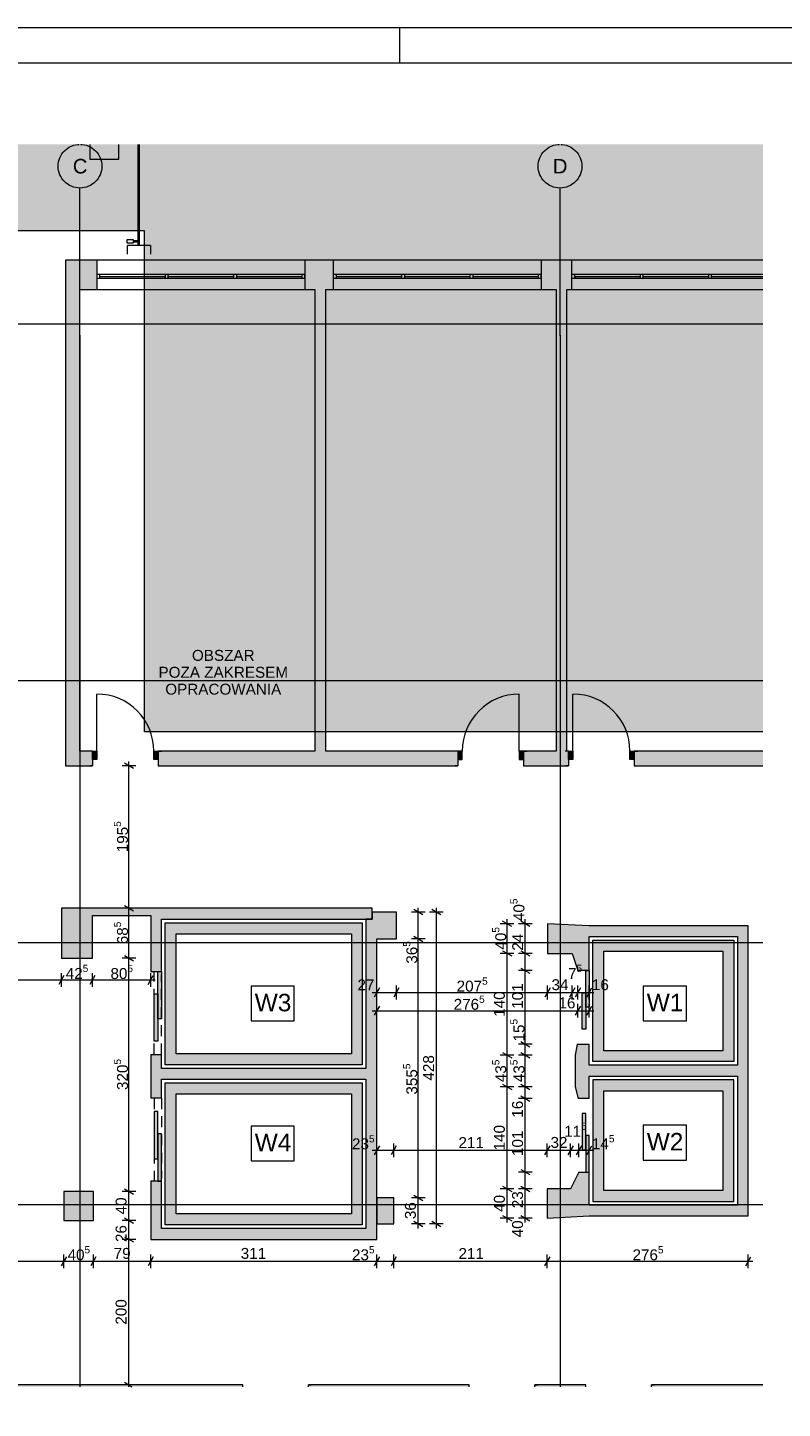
# Paper-space layout 'A-09 INWENTARYZACJA - PIĘTRO 6' of a CAD drawing. Header units: millimetres. Extents: x 0 to 420, y 0 to 297.
# Tile 6 of 8: x 189 to 293, y 107 to 297. Entities that reach past the tile are written whole.
import ezdxf
from ezdxf.xclip import XClip

# ---------------------------------------------------------------- set-up
doc = ezdxf.new("R2010")
doc.units = ezdxf.units.MM
doc.header["$MEASUREMENT"] = 0
doc.header["$XCLIPFRAME"] = 0
for name, pattern in [('ACAD_ISO03W100', [300, 120, -180]), ('DASHDOTX2', [1000, 500, -250, 0, -250]), ('Przer. długie kreski', [2.5, 1.5, -1]), ('PRZERYWANA_DU_A', [550, 350, -200])]:
    doc.linetypes.add(name, pattern=pattern)
for name, color, linetype, lineweight in [('0_Nr_pióra__2', 8, 'Continuous', 13), ('A_Arkusz_Nr_pióra__1', 7, 'Continuous', 20), ('A_linie przekroju_Nr_pióra__1', 7, 'Continuous', 20), ('A_opis pomieszczeń_Nr_pióra__1', 7, 'Continuous', 20), ('A_podkład_Nr_pióra__2', 8, 'Continuous', 13), ('A_winda_Nr_pióra__1', 7, 'Continuous', 20), ('A_wymiary_Nr_pióra__1', 7, 'Continuous', 20), ('A_wymiary_Nr_pióra__2', 8, 'Continuous', 13), ('A_ściany_Nr_pióra__1', 7, 'Continuous', 20), ('Drzwi Archicad_Nr_pióra__1', 7, 'Continuous', 20)]:
    doc.layers.add(name, color=color, linetype=linetype, lineweight=lineweight)
for name, color, linetype, lineweight, true_color in [('A_Arkusz_Nr_pióra__237', 7, 'Continuous', 5, 0x343434), ('A_opis_Nr_pióra__7', 7, 'Continuous', 18, 0x171717), ('A_osie_Nr_pióra__16', 7, 'Continuous', 5, 0x0f0f0f), ('A_osie_Nr_pióra__76', 7, 'Continuous', 5, 0x2d2d2d), ('A_ściany_Nr_pióra__19', 7, 'Continuous', 5, 0x191919), ('Okna Archicada_Nr_pióra__19', 7, 'Continuous', 5, 0x191919)]:
    doc.layers.add(name, color=color, linetype=linetype, lineweight=lineweight, true_color=true_color)
for name, color, linetype in [('A_podrys', 7, 'Continuous'), ('A_winda', 7, 'Continuous'), ('A_ściany', 7, 'Continuous'), ('Drzwi Archicad', 7, 'Continuous')]:
    doc.layers.add(name, color=color, linetype=linetype)
doc.styles.add('STYL_AUTOMATYCZNY_1', font='arial.ttf')
doc.styles.add('STYL_AUTOMATYCZNY_4', font='arial.ttf')

# ---------------------------------------------------------------- blocks, each defined once
blk = doc.blocks.new('Rysunek_1_1', base_point=(-1579.28, -273.83))
at = {"linetype": 'Continuous', "lineweight": 0, "true_color": 0x484848}
blk.add_hatch(color=251, dxfattribs=at).paths.add_polyline_path([(39.46, 110.25), (47.85, 110.25), (47.85, 269.06), (204.91, 269.06), (204.91, 200.25), (289.91, 200.25), (289.91, 280.96), (39.46, 280.96)])
at = {"layer": 'A_winda', "linetype": 'Continuous', "lineweight": 0, "true_color": 0xfdfdfd}
h = blk.add_hatch(color=7, dxfattribs=at)
h.paths.add_polyline_path([(207.74, 174), (207.74, 154.5), (234.83, 154.5), (234.83, 174)])
h.paths.add_polyline_path([(233.33, 172.5), (233.33, 156), (209.24, 156), (209.24, 172.5)], flags=0)
h = blk.add_hatch(color=7, dxfattribs=at)
h.paths.add_polyline_path([(266.55, 171.6), (266.55, 154.92), (285.91, 154.92), (285.91, 171.6)])
h.paths.add_polyline_path([(284.41, 170.1), (284.41, 156.42), (268.05, 156.42), (268.05, 170.1)], flags=0)
for points in [[(206.74, 160.81), (207.24, 160.81), (207.24, 167.31), (206.74, 167.31)], [(265.55, 162.42), (266.05, 162.42), (266.05, 167.42), (265.55, 167.42)], [(206.24, 157.75), (206.74, 157.75), (206.74, 164.25), (206.24, 164.25)], [(265.05, 159.36), (265.55, 159.36), (265.55, 164.36), (265.05, 164.36)], [(206.24, 148.07), (206.24, 141.57), (206.74, 141.57), (206.74, 148.07)], [(265.05, 147.81), (265.05, 142.81), (265.55, 142.81), (265.55, 147.81)], [(206.74, 145.01), (206.74, 138.51), (207.24, 138.51), (207.24, 145.01)], [(265.55, 144.75), (265.55, 139.75), (266.05, 139.75), (266.05, 144.75)]]:
    blk.add_hatch(color=7, dxfattribs=at).paths.add_polyline_path(points)
h = blk.add_hatch(color=7, dxfattribs=at)
h.paths.add_polyline_path([(207.74, 152), (207.74, 132.5), (234.83, 132.5), (234.83, 152)])
h.paths.add_polyline_path([(233.33, 150.5), (233.33, 134), (209.24, 134), (209.24, 150.5)], flags=0)
h = blk.add_hatch(color=7, dxfattribs=at)
h.paths.add_polyline_path([(285.91, 152.42), (266.55, 152.42), (266.55, 135.71), (285.91, 135.71)])
h.paths.add_polyline_path([(284.41, 150.92), (284.41, 137.21), (268.05, 137.21), (268.05, 150.92)], flags=0)
at = {"layer": 'A_ściany', "linetype": 'Continuous', "lineweight": 0, "true_color": 0x000000}
for points in [[(196.01, 197.6), (196.01, 261.01), (194.02, 265.06), (194.02, 195.57)], [(198.32, 261.01), (198.32, 265.06), (194.02, 265.06), (196.01, 261.01)], [(230.82, 261.01), (230.82, 265.06), (226.92, 265.06), (226.92, 261.01)], [(263.62, 261.01), (263.62, 265.06), (259.42, 265.06), (259.42, 261.01)], [(229.82, 197.6), (229.82, 261.01), (228.32, 261.01), (228.32, 197.6)], [(262.97, 197.6), (262.97, 261.01), (261.47, 261.01), (261.47, 197.6)], [(196.01, 197.6), (194.02, 195.57), (197.74, 195.57), (197.74, 197.6)], [(206.77, 197.6), (206.77, 195.57), (247.99, 195.57), (247.99, 197.6)], [(257.02, 197.6), (257.02, 195.57), (263.2, 195.57), (263.2, 197.6)], [(289.91, 197.6), (272.23, 197.6), (272.23, 195.57), (289.91, 195.57)], [(197.72, 176), (193.46, 176), (193.46, 169.15), (197.72, 169.15)], [(197.72, 175), (205.74, 175), (205.74, 176), (197.72, 176)], [(207.24, 174.5), (205.74, 176), (205.74, 167.31), (207.24, 167.31)], [(207.24, 174.5), (236.2, 174.5), (236.2, 176), (205.74, 176)], [(239.52, 171.78), (239.52, 175.44), (236.2, 175.44), (236.2, 174.5), (235.32, 174.5), (235.32, 171.78)], [(260.29, 173.87), (260.29, 169.8), (263.7, 169.8), (264.46, 167.42), (266.05, 167.42), (266.05, 173.6)], [(287.91, 173.6), (266.05, 173.6), (266.05, 172.1), (287.91, 172.1)], [(236.82, 130.5), (236.82, 171.78), (235.32, 171.78), (235.32, 132)], [(287.91, 133.71), (287.91, 172.1), (286.41, 172.1), (286.41, 135.21)], [(205.74, 155.91), (205.74, 149.91), (207.24, 149.91), (207.24, 155.91)], [(264.11, 155.8), (264.11, 151.45), (264.5, 149.87), (266.05, 149.87), (266.05, 157.33), (264.36, 157.33)], [(207.24, 152.5), (235.32, 152.5), (235.32, 154), (207.24, 154)], [(266.05, 152.92), (286.41, 152.92), (286.41, 154.42), (266.05, 154.42)], [(205.74, 130.5), (207.24, 132), (207.24, 138.51), (205.74, 138.51)], [(260.25, 133.43), (266.05, 133.71), (266.05, 139.75), (264.6, 139.75), (263.47, 137.43), (260.25, 137.43)], [(197.86, 137.08), (193.81, 137.08), (193.81, 133.08), (197.86, 133.08)], [(239.15, 132.62), (239.15, 136.22), (236.82, 136.22), (236.82, 132.62)], [(266.05, 133.71), (287.91, 133.71), (286.41, 135.21), (266.05, 135.21)], [(235.32, 132), (207.24, 132), (205.74, 130.5), (236.82, 130.5)], [(173.72, 110.5), (173.72, 110.25), (218.39, 110.25), (218.39, 110.5)], [(227.42, 110.5), (227.42, 110.25), (249.54, 110.25), (249.54, 110.5)], [(258.57, 110.5), (258.57, 110.25), (265.59, 110.25), (265.59, 110.5)], [(274.62, 110.5), (274.62, 110.25), (289.91, 110.25), (289.91, 110.5)]]:
    blk.add_hatch(color=18, dxfattribs=at).paths.add_polyline_path(points)
at = {"layer": 'Drzwi Archicad', "linetype": 'Continuous', "lineweight": 0, "true_color": 0xfdfdfd}
for points in [[(197.74, 197.6), (197.74, 196.45), (198.34, 196.45), (198.34, 197.6)], [(206.77, 196.45), (206.77, 197.6), (206.17, 197.6), (206.17, 196.45)], [(247.99, 196.45), (248.59, 196.45), (248.59, 197.6), (247.99, 197.6)], [(257.02, 197.6), (256.42, 197.6), (256.42, 196.45), (257.02, 196.45)], [(263.2, 197.6), (263.2, 196.45), (263.8, 196.45), (263.8, 197.6)], [(272.23, 196.45), (272.23, 197.6), (271.63, 197.6), (271.63, 196.45)]]:
    blk.add_hatch(color=7, dxfattribs=at).paths.add_polyline_path(points)
at = {"layer": '0_Nr_pióra__2', "color": 8, "linetype": 'PRZERYWANA_DU_A', "lineweight": 13, "flags": 128}
blk.add_lwpolyline([(289.91, 200.25), (204.91, 200.25), (204.91, 269.06), (47.85, 269.06), (47.85, 110.25)], dxfattribs=at)
at = {"layer": 'A_linie przekroju_Nr_pióra__1', "color": 7, "linetype": 'ACAD_ISO03W100', "lineweight": 20}
blk.add_line((58.94, 143.08), (289.91, 143.08), dxfattribs=at)
at = {"layer": 'A_opis pomieszczeń_Nr_pióra__1', "color": 7, "linetype": 'Continuous', "lineweight": 20}
for p, q in [((225.49, 165.29), (219.55, 165.29)), ((219.55, 165.29), (219.55, 160.52)), ((225.49, 160.52), (225.49, 165.29)), ((279.39, 165.29), (273.45, 165.29)), ((273.45, 165.29), (273.45, 160.52)), ((279.39, 160.52), (279.39, 165.29)), ((219.55, 160.52), (225.49, 160.52)), ((273.45, 160.52), (279.39, 160.52)), ((279.39, 146.17), (273.45, 146.17)), ((273.45, 146.17), (273.45, 141.4)), ((279.39, 141.4), (279.39, 146.17)), ((225.49, 146.06), (219.55, 146.06)), ((219.55, 146.06), (219.55, 141.28)), ((225.49, 141.28), (225.49, 146.06)), ((219.55, 141.28), (225.49, 141.28)), ((273.45, 141.4), (279.39, 141.4))]:
    blk.add_line(p, q, dxfattribs=at)
at = {"layer": 'A_osie_Nr_pióra__16', "color": 250, "linetype": 'DASHDOTX2', "lineweight": 5, "true_color": 0x0f0f0f}
for p, q in [((196.02, 254.7), (196.02, 274.96)), ((262.02, 254.7), (262.02, 274.96)), ((289.91, 256.25), (65.71, 256.25)), ((196.02, 254.7), (196.02, 110.25)), ((262.02, 254.7), (262.02, 110.25)), ((289.91, 207.25), (65.71, 207.25)), ((289.91, 171.25), (65.71, 171.25)), ((289.91, 135.25), (65.71, 135.25))]:
    blk.add_line(p, q, dxfattribs=at)
for p in [(196.02, 254.7), (196.02, 254.7), (262.02, 254.7), (262.02, 254.7)]:
    blk.add_point(p, dxfattribs=at)
at = {"layer": 'A_osie_Nr_pióra__76', "color": 250, "linetype": 'Continuous', "lineweight": 5, "true_color": 0x2d2d2d}
for centre in [(196.02, 277.96), (262.02, 277.96)]:
    blk.add_circle(centre, 3, dxfattribs=at)
at = {"layer": 'A_podkład_Nr_pióra__2', "color": 8, "linetype": 'Continuous', "lineweight": 13}
for p, q in [((197.36, 280.96), (197.36, 278.92)), ((201.36, 278.92), (201.36, 280.96)), ((203.95, 280.96), (203.95, 267.07)), ((204.21, 267.07), (204.21, 280.96)), ((197.36, 278.92), (201.36, 278.92)), ((202.51, 267.38), (202.51, 267.9)), ((202.51, 267.9), (203.33, 267.9)), ((203.33, 267.9), (203.33, 267.38)), ((203.33, 267.74), (203.95, 267.74)), ((203.95, 267.54), (203.33, 267.54)), ((204.16, 267.9), (203.95, 267.9)), ((204.16, 267.38), (204.16, 267.9)), ((203.33, 267.38), (202.51, 267.38)), ((202.56, 265.87), (202.56, 267.07)), ((205.71, 267.07), (202.56, 267.07)), ((203.95, 267.38), (204.16, 267.38)), ((205.71, 267.07), (205.71, 265.87))]:
    blk.add_line(p, q, dxfattribs=at)
at = {"layer": 'A_winda_Nr_pióra__1', "color": 7, "linetype": 'Przer. długie kreski', "lineweight": 20}
for p, q in [((206.24, 155.91), (206.24, 167.31)), ((207.24, 155.91), (207.24, 166.91)), ((206.24, 149.91), (206.24, 138.51)), ((207.24, 149.91), (207.24, 138.91))]:
    blk.add_line(p, q, dxfattribs=at)
at = {"layer": 'A_winda_Nr_pióra__1', "color": 7, "linetype": 'PRZERYWANA_DU_A', "lineweight": 20, "flags": 128}
for points in [[(207.74, 174), (234.83, 174), (234.83, 154.5), (207.74, 154.5)], [(233.33, 172.5), (233.33, 156), (209.24, 156), (209.24, 172.5)], [(266.55, 171.6), (285.91, 171.6), (285.91, 154.92), (266.55, 154.92)], [(284.41, 170.1), (284.41, 156.42), (268.05, 156.42), (268.05, 170.1)], [(207.74, 152), (234.83, 152), (234.83, 132.5), (207.74, 132.5)], [(285.91, 152.42), (266.55, 152.42), (266.55, 135.71), (285.91, 135.71)], [(233.33, 150.5), (233.33, 134), (209.24, 134), (209.24, 150.5)], [(284.41, 150.92), (284.41, 137.21), (268.05, 137.21), (268.05, 150.92)]]:
    blk.add_lwpolyline(points, close=True, dxfattribs=at)
at = {"layer": 'A_winda_Nr_pióra__1', "color": 7, "linetype": 'Continuous', "lineweight": 20, "flags": 128}
for points in [[(206.74, 160.81), (206.74, 167.31), (207.24, 167.31), (207.24, 160.81)], [(265.55, 162.42), (265.55, 167.42), (266.05, 167.42), (266.05, 162.42)], [(206.24, 157.75), (206.24, 164.25), (206.74, 164.25), (206.74, 157.75)], [(265.05, 159.36), (265.05, 164.36), (265.55, 164.36), (265.55, 159.36)], [(206.24, 148.07), (206.24, 141.57), (206.74, 141.57), (206.74, 148.07)], [(265.05, 147.81), (265.05, 142.81), (265.55, 142.81), (265.55, 147.81)], [(206.74, 145.01), (206.74, 138.51), (207.24, 138.51), (207.24, 145.01)], [(265.55, 144.75), (265.55, 139.75), (266.05, 139.75), (266.05, 144.75)]]:
    blk.add_lwpolyline(points, close=True, dxfattribs=at)
at = {"layer": 'A_wymiary_Nr_pióra__1', "color": 7, "linetype": 'Continuous', "lineweight": 20}
for p, q in [((203.37, 195.21), (202.12, 195.93)), ((202.12, 176.36), (203.37, 175.64)), ((243.15, 175.08), (241.9, 175.81)), ((245.65, 175.08), (244.4, 175.81)), ((255.38, 173.51), (254.13, 174.23)), ((257.88, 173.51), (256.63, 174.23)), ((241.9, 172.15), (243.15, 171.42)), ((202.12, 169.51), (203.37, 168.79)), ((254.13, 170.16), (255.38, 169.44)), ((256.63, 170.16), (257.88, 169.44)), ((256.63, 167.78), (257.88, 167.06)), ((193.82, 166.77), (193.1, 165.52)), ((198.08, 166.77), (197.36, 165.52)), ((205.38, 165.52), (206.1, 166.77)), ((237.18, 165.04), (236.46, 163.79)), ((239.88, 165.04), (239.16, 163.79)), ((260.65, 165.04), (259.93, 163.79)), ((264.06, 165.04), (263.34, 163.79)), ((264.82, 165.04), (264.1, 163.79)), ((265.69, 163.79), (266.41, 165.04)), ((237.18, 162.54), (236.46, 161.29)), ((264.82, 162.54), (264.1, 161.29)), ((265.69, 161.29), (266.41, 162.54)), ((256.63, 157.69), (257.88, 156.97)), ((254.13, 156.16), (255.38, 155.44)), ((256.63, 156.16), (257.88, 155.44)), ((254.13, 151.81), (255.38, 151.09)), ((256.63, 151.81), (257.88, 151.09)), ((256.63, 150.23), (257.88, 149.51)), ((237.18, 143.37), (236.46, 142.12)), ((239.51, 143.37), (238.79, 142.12)), ((260.61, 143.37), (259.89, 142.12)), ((263.83, 143.37), (263.11, 142.12)), ((264.96, 143.37), (264.24, 142.12)), ((265.69, 142.12), (266.41, 143.37)), ((256.63, 140.11), (257.88, 139.39)), ((202.12, 137.44), (203.37, 136.72)), ((254.13, 137.79), (255.38, 137.06)), ((256.63, 137.79), (257.88, 137.06)), ((241.9, 136.59), (243.15, 135.86)), ((202.12, 133.44), (203.37, 132.72)), ((241.9, 132.99), (243.15, 132.26)), ((244.4, 132.99), (245.65, 132.26)), ((254.13, 133.79), (255.38, 133.06)), ((256.63, 133.79), (257.88, 133.06)), ((202.12, 130.86), (203.37, 130.14)), ((194.17, 128.12), (193.45, 126.87)), ((198.22, 128.12), (197.5, 126.87)), ((206.1, 128.12), (205.38, 126.87)), ((237.18, 128.12), (236.46, 126.87)), ((239.51, 128.12), (238.79, 126.87)), ((260.61, 128.12), (259.89, 126.87)), ((287.55, 126.87), (288.27, 128.12)), ((202.12, 110.86), (203.17, 110.25))]:
    blk.add_line(p, q, dxfattribs=at)
at = {"layer": 'A_wymiary_Nr_pióra__2', "color": 8, "linetype": 'Continuous', "lineweight": 13}
for p, q in [((203.68, 195.57), (201.8, 195.57)), ((202.74, 195.57), (202.74, 196.18)), ((202.74, 176), (202.74, 195.57)), ((203.68, 176), (201.8, 176)), ((202.74, 169.15), (202.74, 176)), ((243.46, 175.44), (241.58, 175.44)), ((242.52, 175.44), (242.52, 176.06)), ((242.52, 171.78), (242.52, 175.44)), ((245.96, 175.44), (244.08, 175.44)), ((245.02, 175.44), (245.02, 176.06)), ((245.02, 132.62), (245.02, 175.44)), ((255.69, 173.87), (253.81, 173.87)), ((254.75, 173.87), (254.75, 174.48)), ((254.75, 169.8), (254.75, 173.87)), ((258.19, 173.87), (256.31, 173.87)), ((257.25, 173.87), (257.25, 174.48)), ((257.25, 169.8), (257.25, 173.87)), ((243.46, 171.78), (241.58, 171.78)), ((242.52, 136.22), (242.52, 171.78)), ((203.68, 169.15), (201.8, 169.15)), ((202.74, 137.08), (202.74, 169.15)), ((255.69, 169.8), (253.81, 169.8)), ((254.75, 155.8), (254.75, 169.8)), ((258.19, 169.8), (256.31, 169.8)), ((257.25, 167.42), (257.25, 169.8)), ((193.46, 165.21), (193.46, 167.08)), ((197.72, 165.21), (197.72, 167.08)), ((205.74, 165.21), (205.74, 167.08)), ((258.19, 167.42), (256.31, 167.42)), ((257.25, 157.33), (257.25, 167.42)), ((163.18, 166.15), (193.46, 166.15)), ((193.46, 166.15), (197.72, 166.15)), ((197.72, 166.15), (205.74, 166.15)), ((205.74, 166.15), (206.35, 166.15)), ((236.82, 163.48), (236.82, 165.36)), ((239.52, 163.48), (239.52, 165.36)), ((260.29, 163.48), (260.29, 165.36)), ((263.7, 163.48), (263.7, 165.36)), ((264.46, 163.48), (264.46, 165.36)), ((266.05, 163.48), (266.05, 165.36)), ((236.21, 164.42), (236.82, 164.42)), ((236.82, 164.42), (239.52, 164.42)), ((239.52, 164.42), (260.29, 164.42)), ((260.29, 164.42), (263.7, 164.42)), ((263.7, 164.42), (264.46, 164.42)), ((264.46, 164.42), (266.05, 164.42)), ((266.05, 164.42), (266.66, 164.42)), ((236.21, 161.92), (236.82, 161.92)), ((236.82, 160.98), (236.82, 162.86)), ((236.82, 161.92), (264.46, 161.92)), ((264.46, 160.98), (264.46, 162.86)), ((264.46, 161.92), (266.05, 161.92)), ((266.05, 160.98), (266.05, 162.86)), ((266.05, 161.92), (266.66, 161.92)), ((255.69, 155.8), (253.81, 155.8)), ((254.75, 151.45), (254.75, 155.8)), ((258.19, 157.33), (256.31, 157.33)), ((258.19, 155.8), (256.31, 155.8)), ((257.25, 155.8), (257.25, 157.33)), ((257.25, 151.45), (257.25, 155.8)), ((255.69, 151.45), (253.81, 151.45)), ((254.75, 137.43), (254.75, 151.45)), ((258.19, 151.45), (256.31, 151.45)), ((257.25, 149.87), (257.25, 151.45)), ((258.19, 149.87), (256.31, 149.87)), ((257.25, 139.75), (257.25, 149.87)), ((236.21, 142.75), (236.82, 142.75)), ((236.82, 141.81), (236.82, 143.68)), ((236.82, 142.75), (239.15, 142.75)), ((239.15, 141.81), (239.15, 143.68)), ((239.15, 142.75), (260.25, 142.75)), ((260.25, 141.81), (260.25, 143.68)), ((260.25, 142.75), (263.47, 142.75)), ((263.47, 141.81), (263.47, 143.68)), ((263.47, 142.75), (264.6, 142.75)), ((264.6, 141.81), (264.6, 143.68)), ((264.6, 142.75), (266.05, 142.75)), ((266.05, 141.81), (266.05, 143.68)), ((266.05, 142.75), (266.66, 142.75)), ((258.19, 139.75), (256.31, 139.75)), ((257.25, 137.43), (257.25, 139.75)), ((203.68, 137.08), (201.8, 137.08)), ((202.74, 133.08), (202.74, 137.08)), ((255.69, 137.43), (253.81, 137.43)), ((254.75, 133.43), (254.75, 137.43)), ((258.19, 137.43), (256.31, 137.43)), ((257.25, 133.43), (257.25, 137.43)), ((243.46, 136.22), (241.58, 136.22)), ((242.52, 132.62), (242.52, 136.22)), ((203.68, 133.08), (201.8, 133.08)), ((202.74, 130.5), (202.74, 133.08)), ((255.69, 133.43), (253.81, 133.43)), ((254.75, 132.81), (254.75, 133.43)), ((258.19, 133.43), (256.31, 133.43)), ((257.25, 132.81), (257.25, 133.43)), ((243.46, 132.62), (241.58, 132.62)), ((242.52, 132.01), (242.52, 132.62)), ((245.96, 132.62), (244.08, 132.62)), ((245.02, 132.01), (245.02, 132.62)), ((203.68, 130.5), (201.8, 130.5)), ((202.74, 110.5), (202.74, 130.5)), ((163.18, 127.5), (193.81, 127.5)), ((193.81, 126.56), (193.81, 128.43)), ((193.81, 127.5), (197.86, 127.5)), ((197.86, 126.56), (197.86, 128.43)), ((197.86, 127.5), (205.74, 127.5)), ((205.74, 126.56), (205.74, 128.43)), ((205.74, 127.5), (236.82, 127.5)), ((236.82, 126.56), (236.82, 128.43)), ((236.82, 127.5), (239.15, 127.5)), ((239.15, 126.56), (239.15, 128.43)), ((239.15, 127.5), (260.25, 127.5)), ((260.25, 126.56), (260.25, 128.43)), ((260.25, 127.5), (287.91, 127.5)), ((287.91, 126.56), (287.91, 128.43)), ((287.91, 127.5), (288.52, 127.5)), ((203.68, 110.5), (201.8, 110.5)), ((202.74, 110.25), (202.74, 110.5))]:
    blk.add_line(p, q, dxfattribs=at)
at = {"layer": 'A_ściany_Nr_pióra__1', "color": 7, "linetype": 'Continuous', "lineweight": 20}
for p, q in [((198.32, 265.06), (198.32, 261.01)), ((226.92, 265.06), (226.92, 261.01)), ((230.82, 265.06), (230.82, 261.01)), ((259.42, 265.06), (259.42, 261.01)), ((263.62, 265.06), (263.62, 261.01)), ((197.74, 197.6), (197.27, 197.6)), ((197.74, 197.6), (197.74, 196.45)), ((206.77, 197.6), (207.24, 197.6)), ((206.77, 197.6), (206.77, 196.45)), ((247.99, 197.6), (247.52, 197.6)), ((247.99, 197.6), (247.99, 196.45)), ((257.02, 197.6), (257.49, 197.6)), ((257.02, 197.6), (257.02, 196.45)), ((263.2, 197.6), (262.73, 197.6)), ((263.2, 197.6), (263.2, 196.45)), ((272.23, 197.6), (272.7, 197.6)), ((272.23, 197.6), (272.23, 196.45)), ((197.74, 195.57), (197.37, 195.57)), ((197.74, 196.45), (197.74, 195.57)), ((206.77, 196.45), (206.77, 195.57)), ((206.77, 195.57), (207.14, 195.57)), ((247.99, 195.57), (247.62, 195.57)), ((247.99, 196.45), (247.99, 195.57)), ((257.02, 196.45), (257.02, 195.57)), ((257.02, 195.57), (257.39, 195.57)), ((263.2, 195.57), (262.83, 195.57)), ((263.2, 196.45), (263.2, 195.57)), ((272.23, 196.45), (272.23, 195.57)), ((272.23, 195.57), (272.6, 195.57)), ((205.74, 167.31), (207.24, 167.31)), ((266.05, 167.42), (264.46, 167.42)), ((205.74, 155.91), (207.24, 155.91)), ((264.36, 157.33), (266.05, 157.33)), ((207.24, 149.91), (205.74, 149.91)), ((266.05, 149.87), (264.5, 149.87)), ((207.24, 138.51), (205.74, 138.51)), ((264.6, 139.75), (266.05, 139.75)), ((218.39, 110.5), (218.02, 110.5)), ((218.39, 110.25), (218.39, 110.5)), ((227.42, 110.5), (227.79, 110.5)), ((227.42, 110.25), (227.42, 110.5)), ((249.54, 110.5), (249.17, 110.5)), ((249.54, 110.25), (249.54, 110.5)), ((258.57, 110.5), (258.94, 110.5)), ((258.57, 110.25), (258.57, 110.5)), ((265.59, 110.5), (265.22, 110.5)), ((265.59, 110.25), (265.59, 110.5)), ((274.62, 110.5), (274.99, 110.5)), ((274.62, 110.25), (274.62, 110.5))]:
    blk.add_line(p, q, dxfattribs=at)
at = {"layer": 'A_ściany_Nr_pióra__1', "color": 7, "linetype": 'Continuous', "lineweight": 20, "flags": 128}
for points in [[(194.02, 265.06), (194.02, 195.57)], [(198.32, 265.06), (194.02, 265.06)], [(230.82, 265.06), (226.92, 265.06)], [(263.62, 265.06), (259.42, 265.06)], [(196.01, 197.6), (196.01, 261.01)], [(196.01, 261.01), (198.32, 261.01)], [(226.92, 261.01), (228.32, 261.01)], [(228.32, 261.01), (228.32, 197.6)], [(229.82, 261.01), (230.82, 261.01)], [(229.82, 197.6), (229.82, 261.01)], [(259.42, 261.01), (261.47, 261.01)], [(261.47, 261.01), (261.47, 197.6)], [(262.97, 261.01), (263.62, 261.01)], [(262.97, 197.6), (262.97, 261.01)], [(197.74, 197.6), (196.01, 197.6)], [(228.32, 197.6), (206.77, 197.6)], [(247.99, 197.6), (229.82, 197.6)], [(261.47, 197.6), (257.02, 197.6)], [(263.2, 197.6), (262.97, 197.6)], [(289.91, 197.6), (272.23, 197.6)], [(194.02, 195.57), (197.74, 195.57)], [(206.77, 195.57), (247.99, 195.57)], [(257.02, 195.57), (263.2, 195.57)], [(272.23, 195.57), (289.91, 195.57)], [(197.72, 176), (193.46, 176)], [(193.46, 176), (193.46, 169.15)], [(205.74, 176), (197.72, 176)], [(197.72, 175), (205.74, 175)], [(197.72, 169.15), (197.72, 175)], [(236.2, 176), (205.74, 176)], [(205.74, 175), (205.74, 167.31)], [(236.2, 174.5), (236.2, 176)], [(239.52, 175.44), (236.2, 175.44)], [(236.2, 175.44), (236.2, 174.5)], [(239.52, 171.78), (239.52, 175.44)], [(207.24, 167.31), (207.24, 174.5)], [(207.24, 174.5), (236.2, 174.5)], [(236.2, 174.5), (235.32, 174.5)], [(235.32, 174.5), (235.32, 171.78)], [(266.05, 173.6), (260.29, 173.87)], [(260.29, 173.87), (260.29, 169.8)], [(287.91, 173.6), (266.05, 173.6)], [(287.91, 172.1), (287.91, 173.6)], [(235.32, 171.78), (235.32, 154)], [(236.82, 130.5), (236.82, 171.78)], [(236.82, 171.78), (239.52, 171.78)], [(266.05, 172.1), (286.41, 172.1)], [(266.05, 167.42), (266.05, 172.1)], [(286.41, 172.1), (286.41, 154.42)], [(287.91, 133.71), (287.91, 172.1)], [(193.46, 169.15), (197.72, 169.15)], [(260.29, 169.8), (263.7, 169.8)], [(263.7, 169.8), (264.46, 167.42)], [(205.74, 155.91), (205.74, 149.91)], [(207.24, 154), (207.24, 155.91)], [(264.36, 157.33), (264.11, 155.8)], [(264.11, 155.8), (264.11, 151.45)], [(266.05, 154.42), (266.05, 157.33)], [(235.32, 154), (207.24, 154)], [(286.41, 154.42), (266.05, 154.42)], [(207.24, 149.91), (207.24, 152.5)], [(207.24, 152.5), (235.32, 152.5)], [(235.32, 152.5), (235.32, 132)], [(266.05, 152.92), (286.41, 152.92)], [(266.05, 149.87), (266.05, 152.92)], [(286.41, 152.92), (286.41, 135.21)], [(264.11, 151.45), (264.5, 149.87)], [(205.74, 138.51), (205.74, 130.5)], [(207.24, 132), (207.24, 138.51)], [(264.6, 139.75), (263.47, 137.43)], [(266.05, 135.21), (266.05, 139.75)], [(197.86, 137.08), (193.81, 137.08)], [(193.81, 137.08), (193.81, 133.08)], [(197.86, 133.08), (197.86, 137.08)], [(263.47, 137.43), (260.25, 137.43)], [(260.25, 137.43), (260.25, 133.43)], [(239.15, 136.22), (236.82, 136.22)], [(236.82, 136.22), (236.82, 132.62)], [(239.15, 132.62), (239.15, 136.22)], [(286.41, 135.21), (266.05, 135.21)], [(193.81, 133.08), (197.86, 133.08)], [(260.25, 133.43), (266.05, 133.71)], [(266.05, 133.71), (287.91, 133.71)], [(235.32, 132), (207.24, 132)], [(236.82, 132.62), (239.15, 132.62)], [(205.74, 130.5), (236.82, 130.5)], [(218.39, 110.5), (173.72, 110.5)], [(249.54, 110.5), (227.42, 110.5)], [(265.59, 110.5), (258.57, 110.5)], [(289.91, 110.5), (274.62, 110.5)]]:
    blk.add_lwpolyline(points, dxfattribs=at)
at = {"layer": 'A_ściany_Nr_pióra__19', "color": 250, "linetype": 'Continuous', "lineweight": 5, "true_color": 0x191919}
for p, q in [((226.92, 265.06), (198.32, 265.06)), ((259.42, 265.06), (230.82, 265.06)), ((289.91, 265.06), (263.62, 265.06)), ((198.32, 261.01), (226.92, 261.01)), ((230.82, 261.01), (259.42, 261.01)), ((263.62, 261.01), (289.91, 261.01))]:
    blk.add_line(p, q, dxfattribs=at)
at = {"layer": 'Drzwi Archicad_Nr_pióra__1', "color": 7, "linetype": 'Continuous', "lineweight": 20}
for p, q in [((198.34, 197.6), (198.34, 205.42)), ((256.42, 197.6), (256.42, 205.42)), ((263.8, 197.6), (263.8, 205.42)), ((197.74, 197.6), (197.27, 197.6)), ((197.74, 197.6), (197.27, 197.6)), ((197.74, 197.6), (198.34, 197.6)), ((197.74, 196.45), (197.74, 197.6)), ((197.74, 197.6), (197.74, 196.45)), ((197.74, 197.6), (197.74, 196.45)), ((198.34, 197.6), (198.34, 196.45)), ((206.17, 196.45), (206.17, 197.6)), ((206.17, 197.6), (206.77, 197.6)), ((206.77, 197.6), (206.77, 196.45)), ((206.77, 197.6), (206.77, 196.45)), ((206.77, 197.6), (206.77, 196.45)), ((206.77, 197.6), (207.24, 197.6)), ((206.77, 197.6), (207.24, 197.6)), ((247.99, 197.6), (247.52, 197.6)), ((247.99, 197.6), (247.52, 197.6)), ((248.59, 197.6), (247.99, 197.6)), ((247.99, 197.6), (247.99, 196.45)), ((247.99, 197.6), (247.99, 196.45)), ((247.99, 197.6), (247.99, 196.45)), ((248.59, 196.45), (248.59, 197.6)), ((257.02, 197.6), (256.42, 197.6)), ((256.42, 197.6), (256.42, 196.45)), ((257.02, 196.45), (257.02, 197.6)), ((257.02, 197.6), (257.02, 196.45)), ((257.02, 197.6), (257.02, 196.45)), ((257.02, 197.6), (257.49, 197.6)), ((257.02, 197.6), (257.49, 197.6)), ((263.2, 197.6), (262.73, 197.6)), ((263.2, 197.6), (262.73, 197.6)), ((263.2, 197.6), (263.8, 197.6)), ((263.2, 196.45), (263.2, 197.6)), ((263.2, 197.6), (263.2, 196.45)), ((263.2, 197.6), (263.2, 196.45)), ((263.8, 197.6), (263.8, 196.45)), ((271.63, 196.45), (271.63, 197.6)), ((271.63, 197.6), (272.23, 197.6)), ((272.23, 197.6), (272.23, 196.45)), ((272.23, 197.6), (272.23, 196.45)), ((272.23, 197.6), (272.23, 196.45)), ((272.23, 197.6), (272.7, 197.6)), ((272.23, 197.6), (272.7, 197.6)), ((197.74, 195.57), (197.37, 195.57)), ((197.74, 195.57), (197.37, 195.57)), ((198.34, 196.45), (197.74, 196.45)), ((197.74, 196.45), (197.74, 195.57)), ((197.74, 196.45), (197.74, 195.57)), ((206.77, 196.45), (206.17, 196.45)), ((206.77, 196.45), (206.77, 195.57)), ((206.77, 196.45), (206.77, 195.57)), ((206.77, 195.57), (207.14, 195.57)), ((206.77, 195.57), (207.14, 195.57)), ((247.99, 195.57), (247.62, 195.57)), ((247.99, 195.57), (247.62, 195.57)), ((247.99, 196.45), (248.59, 196.45)), ((247.99, 196.45), (247.99, 195.57)), ((247.99, 196.45), (247.99, 195.57)), ((256.42, 196.45), (257.02, 196.45)), ((257.02, 196.45), (257.02, 195.57)), ((257.02, 196.45), (257.02, 195.57)), ((257.02, 195.57), (257.39, 195.57)), ((257.02, 195.57), (257.39, 195.57)), ((263.2, 195.57), (262.83, 195.57)), ((263.2, 195.57), (262.83, 195.57)), ((263.8, 196.45), (263.2, 196.45)), ((263.2, 196.45), (263.2, 195.57)), ((263.2, 196.45), (263.2, 195.57)), ((272.23, 196.45), (271.63, 196.45)), ((272.23, 196.45), (272.23, 195.57)), ((272.23, 196.45), (272.23, 195.57)), ((272.23, 195.57), (272.6, 195.57)), ((272.23, 195.57), (272.6, 195.57)), ((205.74, 167.31), (207.24, 167.31)), ((266.05, 167.42), (264.46, 167.42)), ((205.74, 155.91), (207.24, 155.91)), ((264.36, 157.33), (266.05, 157.33)), ((207.24, 149.91), (205.74, 149.91)), ((266.05, 149.87), (264.5, 149.87)), ((207.24, 138.51), (205.74, 138.51)), ((264.6, 139.75), (266.05, 139.75)), ((218.39, 110.5), (218.02, 110.5)), ((218.39, 110.5), (218.02, 110.5)), ((218.39, 110.25), (218.39, 110.5)), ((218.39, 110.25), (218.39, 110.5)), ((227.42, 110.25), (227.42, 110.5)), ((227.42, 110.25), (227.42, 110.5)), ((227.42, 110.5), (227.79, 110.5)), ((227.42, 110.5), (227.79, 110.5)), ((249.54, 110.5), (249.17, 110.5)), ((249.54, 110.5), (249.17, 110.5)), ((249.54, 110.25), (249.54, 110.5)), ((249.54, 110.25), (249.54, 110.5)), ((258.57, 110.25), (258.57, 110.5)), ((258.57, 110.25), (258.57, 110.5)), ((258.57, 110.5), (258.94, 110.5)), ((258.57, 110.5), (258.94, 110.5)), ((265.59, 110.5), (265.22, 110.5)), ((265.59, 110.5), (265.22, 110.5)), ((265.59, 110.25), (265.59, 110.5)), ((265.59, 110.25), (265.59, 110.5)), ((274.62, 110.25), (274.62, 110.5)), ((274.62, 110.25), (274.62, 110.5)), ((274.62, 110.5), (274.99, 110.5)), ((274.62, 110.5), (274.99, 110.5))]:
    blk.add_line(p, q, dxfattribs=at)
for centre, start, end in [((198.34, 197.6), 0, 90), ((256.42, 197.6), 90, 180), ((263.8, 197.6), 0, 90)]:
    blk.add_arc(centre, 7.83, start, end, dxfattribs=at)
at = {"layer": 'Okna Archicada_Nr_pióra__19', "color": 250, "linetype": 'Continuous', "lineweight": 5, "true_color": 0x191919}
for p, q in [((226.92, 263.06), (198.32, 263.06)), ((198.32, 263.06), (198.32, 262.56)), ((198.32, 262.56), (226.92, 262.56)), ((198.72, 263.06), (198.72, 262.56)), ((198.72, 262.81), (207.72, 262.81)), ((207.72, 263.06), (207.72, 262.56)), ((208.12, 263.06), (208.12, 262.56)), ((208.12, 262.81), (217.12, 262.81)), ((217.12, 263.06), (217.12, 262.56)), ((217.52, 263.06), (217.52, 262.56)), ((217.52, 262.81), (226.52, 262.81)), ((226.52, 263.06), (226.52, 262.56)), ((226.92, 262.56), (226.92, 263.06)), ((259.42, 263.06), (230.82, 263.06)), ((230.82, 263.06), (230.82, 262.56)), ((230.82, 262.56), (259.42, 262.56)), ((231.22, 263.06), (231.22, 262.56)), ((231.22, 262.81), (240.22, 262.81)), ((240.22, 263.06), (240.22, 262.56)), ((240.62, 263.06), (240.62, 262.56)), ((240.62, 262.81), (249.62, 262.81)), ((249.62, 263.06), (249.62, 262.56)), ((250.02, 263.06), (250.02, 262.56)), ((250.02, 262.81), (259.02, 262.81)), ((259.02, 263.06), (259.02, 262.56)), ((259.42, 262.56), (259.42, 263.06)), ((289.91, 263.06), (263.62, 263.06)), ((263.62, 263.06), (263.62, 262.56)), ((263.62, 262.56), (289.91, 262.56)), ((264.02, 263.06), (264.02, 262.56)), ((264.02, 262.81), (273.02, 262.81)), ((273.02, 263.06), (273.02, 262.56)), ((273.42, 263.06), (273.42, 262.56)), ((273.42, 262.81), (282.42, 262.81)), ((282.42, 263.06), (282.42, 262.56)), ((282.82, 263.06), (282.82, 262.56)), ((282.82, 262.81), (289.91, 262.81))]:
    blk.add_line(p, q, dxfattribs=at)
at = {"layer": 'A_opis pomieszczeń_Nr_pióra__1', "color": 7, "linetype": 'Continuous', "lineweight": 20, "char_height": 2.3999, "attachment_point": 4, "style": 'STYL_AUTOMATYCZNY_1'}
for s, insert in [('\\A1;{\\pql;\\fArial|b0|i0|c238|p0;\\W1.000000;W3}', (220.05, 163.02)), ('\\A1;{\\pql;\\fArial|b0|i0|c238|p0;\\W1.000000;W1}', (273.95, 163.04)), ('\\A1;{\\pql;\\fArial|b0|i0|c238|p0;\\W1.000000;W4}', (220.05, 143.81)), ('\\A1;{\\pql;\\fArial|b0|i0|c238|p0;\\W1.000000;W2}', (273.95, 143.92))]:
    blk.add_mtext(s, dxfattribs=dict(at, insert=insert))
at = {"layer": 'A_opis_Nr_pióra__7', "color": 250, "linetype": 'Continuous', "lineweight": 18, "true_color": 0x171717, "insert": (215.72, 208.41), "char_height": 1.5, "attachment_point": 5, "line_spacing_factor": 0.928578, "style": 'STYL_AUTOMATYCZNY_1'}
blk.add_mtext('\\A1;{\\pqc;\\fArial|b0|i0|c238|p0;\\W1.000000;OBSZAR\\P\\pqc;\\fArial|b0|i0|c238|p0;\\W1.000000;POZA ZAKRESEM \\P\\pqc;\\fArial|b0|i0|c238|p0;\\W1.000000;OPRACOWANIA}', dxfattribs=at)
at = {"layer": 'A_osie_Nr_pióra__76', "color": 250, "linetype": 'Continuous', "lineweight": 5, "true_color": 0x2d2d2d, "char_height": 2, "attachment_point": 1, "style": 'STYL_AUTOMATYCZNY_1'}
for s, insert in [('\\A1;{\\pql;\\pt0;\\fArial|b0|i0|c238|p0;\\W1.000000;C}', (195.03, 278.96)), ('\\A1;{\\pql;\\pt0;\\fArial|b0|i0|c238|p0;\\W1.000000;D}', (261.03, 278.96))]:
    blk.add_mtext(s, dxfattribs=dict(at, insert=insert))
at = {"layer": 'A_wymiary_Nr_pióra__1', "color": 7, "linetype": 'Continuous', "lineweight": 20, "char_height": 1.5, "attachment_point": 7, "rotation": 90, "style": 'STYL_AUTOMATYCZNY_1'}
for s, insert in [('\\A1;{\\pql;\\fArial|b0|i0|c238|p0;\\W1.000000;195\\fArial|b0|i0|c238|p0;\\W1.000000;\\A1{\\H.66x;\\S5^  ;}}', (203.05, 183.69)), ('\\A1;{\\pql;\\fArial|b0|i0|c238|p0;\\W1.000000;40\\fArial|b0|i0|c238|p0;\\W1.000000;\\A1{\\H.66x;\\S5^  ;}}', (257.56, 174.23)), ('\\A1;{\\pql;\\fArial|b0|i0|c238|p0;\\W1.000000;68\\fArial|b0|i0|c238|p0;\\W1.000000;\\A1{\\H.66x;\\S5^  ;}}', (203.05, 171.05)), ('\\A1;{\\pql;\\fArial|b0|i0|c238|p0;\\W1.000000;40\\fArial|b0|i0|c238|p0;\\W1.000000;\\A1{\\H.66x;\\S5^  ;}}', (255.06, 170.31)), ('\\A1;{\\pql;\\fArial|b0|i0|c238|p0;\\W1.000000;36\\fArial|b0|i0|c238|p0;\\W1.000000;\\A1{\\H.66x;\\S5^  ;}}', (242.83, 168.38)), ('\\A1;{\\pql;\\fArial|b0|i0|c238|p0;\\W1.000000;15\\fArial|b0|i0|c238|p0;\\W1.000000;\\A1{\\H.66x;\\S5^  ;}}', (257.56, 157.69)), ('\\A1;{\\pql;\\fArial|b0|i0|c238|p0;\\W1.000000;320\\fArial|b0|i0|c238|p0;\\W1.000000;\\A1{\\H.66x;\\S5^  ;}}', (203.05, 151.02)), ('\\A1;{\\pql;\\fArial|b0|i0|c238|p0;\\W1.000000;355\\fArial|b0|i0|c238|p0;\\W1.000000;\\A1{\\H.66x;\\S5^  ;}}', (242.83, 150.39)), ('\\A1;{\\pql;\\fArial|b0|i0|c238|p0;\\W1.000000;43\\fArial|b0|i0|c238|p0;\\W1.000000;\\A1{\\H.66x;\\S5^  ;}}', (255.06, 152.1)), ('\\A1;{\\pql;\\fArial|b0|i0|c238|p0;\\W1.000000;43\\fArial|b0|i0|c238|p0;\\W1.000000;\\A1{\\H.66x;\\S5^  ;}}', (257.56, 152.1))]:
    blk.add_mtext(s, dxfattribs=dict(at, insert=insert))
at = {"layer": 'A_wymiary_Nr_pióra__1', "color": 7, "linetype": 'Continuous', "lineweight": 20, "char_height": 1.5, "attachment_point": 7, "style": 'STYL_AUTOMATYCZNY_1'}
for s, insert in [('\\A1;{\\pql;\\fArial|b0|i0|c238|p0;\\W1.000000;42\\fArial|b0|i0|c238|p0;\\W1.000000;\\A1{\\H.66x;\\S5^  ;}}', (194.06, 165.85)), ('\\A1;{\\pql;\\fArial|b0|i0|c238|p0;\\W1.000000;80\\fArial|b0|i0|c238|p0;\\W1.000000;\\A1{\\H.66x;\\S5^  ;}}', (200.21, 165.84)), ('\\A1;{\\pql;\\fArial|b0|i0|c238|p0;\\W1.000000;7\\fArial|b0|i0|c238|p0;\\W1.000000;\\A1{\\H.66x;\\S5^  ;}}', (263.13, 165.85)), ('\\A1;{\\pql;\\fArial|b0|i0|c238|p0;\\W1.000000;207\\fArial|b0|i0|c238|p0;\\W1.000000;\\A1{\\H.66x;\\S5^  ;}}', (247.81, 164.11)), ('\\A1;{\\pql;\\fArial|b0|i0|c238|p0;\\W1.000000;276\\fArial|b0|i0|c238|p0;\\W1.000000;\\A1{\\H.66x;\\S5^  ;}}', (247.4, 161.61)), ('\\A1;{\\pql;\\fArial|b0|i0|c238|p0;\\W1.000000;11\\fArial|b0|i0|c238|p0;\\W1.000000;\\A1{\\H.66x;\\S5^  ;}}', (262.59, 144.17)), ('\\A1;{\\pql;\\fArial|b0|i0|c238|p0;\\W1.000000;23\\fArial|b0|i0|c238|p0;\\W1.000000;\\A1{\\H.66x;\\S5^  ;}}', (233.42, 142.44)), ('\\A1;{\\pql;\\fArial|b0|i0|c238|p0;\\W1.000000;14\\fArial|b0|i0|c238|p0;\\W1.000000;\\A1{\\H.66x;\\S5^  ;}}', (266.41, 142.45)), ('\\A1;{\\pql;\\fArial|b0|i0|c238|p0;\\W1.000000;40\\fArial|b0|i0|c238|p0;\\W1.000000;\\A1{\\H.66x;\\S5^  ;}}', (194.31, 127.19)), ('\\A1;{\\pql;\\fArial|b0|i0|c238|p0;\\W1.000000;23\\fArial|b0|i0|c238|p0;\\W1.000000;\\A1{\\H.66x;\\S5^  ;}}', (233.42, 127.19)), ('\\A1;{\\pql;\\fArial|b0|i0|c238|p0;\\W1.000000;276\\fArial|b0|i0|c238|p0;\\W1.000000;\\A1{\\H.66x;\\S5^  ;}}', (271.99, 127.19))]:
    blk.add_mtext(s, dxfattribs=dict(at, insert=insert))
at = {"layer": 'A_wymiary_Nr_pióra__1', "color": 7, "linetype": 'Continuous', "lineweight": 20, "char_height": 1.5, "attachment_point": 7, "rotation": 90, "style": 'STYL_AUTOMATYCZNY_4'}
for s, insert, width in [('\\A1;{\\pql;\\fArial|b0|i0|c238|p0;\\W1.000000;24}', (256.95, 170.16), 2.2882), ('\\A1;{\\pql;\\fArial|b0|i0|c238|p0;\\W1.000000;101}', (256.95, 162.18), 3.4323), ('\\A1;{\\pql;\\fArial|b0|i0|c238|p0;\\W1.000000;140}', (254.45, 161.08), 3.4323), ('\\A1;{\\pql;\\fArial|b0|i0|c238|p0;\\W1.000000;428}', (244.72, 152.32), 3.4323), ('\\A1;{\\pql;\\fArial|b0|i0|c238|p0;\\W1.000000;16}', (256.95, 147.22), 2.2882), ('\\A1;{\\pql;\\fArial|b0|i0|c238|p0;\\W1.000000;140}', (254.45, 142.72), 3.4323), ('\\A1;{\\pql;\\fArial|b0|i0|c238|p0;\\W1.000000;101}', (256.95, 141.95), 3.4323), ('\\A1;{\\pql;\\fArial|b0|i0|c238|p0;\\W1.000000;23}', (256.95, 134.78), 2.2882), ('\\A1;{\\pql;\\fArial|b0|i0|c238|p0;\\W1.000000;40}', (202.44, 133.93), 2.2882), ('\\A1;{\\pql;\\fArial|b0|i0|c238|p0;\\W1.000000;36}', (242.22, 133.28), 2.2882), ('\\A1;{\\pql;\\fArial|b0|i0|c238|p0;\\W1.000000;40}', (254.45, 134.28), 2.2882), ('\\A1;{\\pql;\\fArial|b0|i0|c238|p0;\\W1.000000;40}', (256.95, 130.78), 2.2882), ('\\A1;{\\pql;\\fArial|b0|i0|c238|p0;\\W1.000000;26}', (202.44, 130.13), 2.2882), ('\\A1;{\\pql;\\fArial|b0|i0|c238|p0;\\W1.000000;200}', (202.44, 118.78), 3.4323)]:
    blk.add_mtext(s, dxfattribs=dict(at, insert=insert, width=width))
at = {"layer": 'A_wymiary_Nr_pióra__1', "color": 7, "linetype": 'Continuous', "lineweight": 20, "char_height": 1.5, "attachment_point": 7, "style": 'STYL_AUTOMATYCZNY_4'}
for s, insert, width in [('\\A1;{\\pql;\\fArial|b0|i0|c238|p0;\\W1.000000;27}', (234.17, 164.72), 2.2882), ('\\A1;{\\pql;\\fArial|b0|i0|c238|p0;\\W1.000000;34}', (260.85, 164.72), 2.2882), ('\\A1;{\\pql;\\fArial|b0|i0|c238|p0;\\W1.000000;16}', (266.41, 164.72), 2.2882), ('\\A1;{\\pql;\\fArial|b0|i0|c238|p0;\\W1.000000;16}', (261.81, 162.22), 2.2882), ('\\A1;{\\pql;\\fArial|b0|i0|c238|p0;\\W1.000000;211}', (248.06, 143.05), 3.2796), ('\\A1;{\\pql;\\fArial|b0|i0|c238|p0;\\W1.000000;32}', (260.72, 143.05), 2.2882), ('\\A1;{\\pql;\\fArial|b0|i0|c238|p0;\\W1.000000;79}', (200.65, 127.8), 2.2882), ('\\A1;{\\pql;\\fArial|b0|i0|c238|p0;\\W1.000000;311}', (218.12, 127.8), 3.2796), ('\\A1;{\\pql;\\fArial|b0|i0|c238|p0;\\W1.000000;211}', (248.06, 127.8), 3.2796)]:
    blk.add_mtext(s, dxfattribs=dict(at, insert=insert, width=width))

psp = doc.layouts.new('A-09 INWENTARYZACJA - PIĘTRO 6')

# ---------------------------------------------------------------- linework, layer by layer
at = {"layer": 'A_Arkusz_Nr_pióra__1', "color": 7, "linetype": 'Continuous', "lineweight": 20}
psp.add_line((415.1, 292.1), (29.9, 292.1), dxfattribs=at)
at = {"layer": 'A_Arkusz_Nr_pióra__1', "color": 7, "linetype": 'Continuous', "lineweight": 20, "flags": 128}
psp.add_lwpolyline([(0, 297), (420, 297), (420, 0), (0, 0)], close=True, dxfattribs=at)
at = {"layer": 'A_Arkusz_Nr_pióra__237', "color": 250, "linetype": 'Continuous', "lineweight": 5, "true_color": 0x343434}
psp.add_line((240, 292.1), (240, 297), dxfattribs=at)

# ---------------------------------------------------------------- block references
at = {"layer": 'A_podrys', "color": 37, "linetype": 'Continuous', "lineweight": 5, "true_color": 0x656532}
ref = psp.add_blockref('Rysunek_1_1', (-1579.28, -273.83), dxfattribs=at)
XClip(ref).set_block_clipping_path([(39.4607110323, 110.2463391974), (289.9106822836, 280.9553960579)])

doc.saveas('drawing.dxf')
